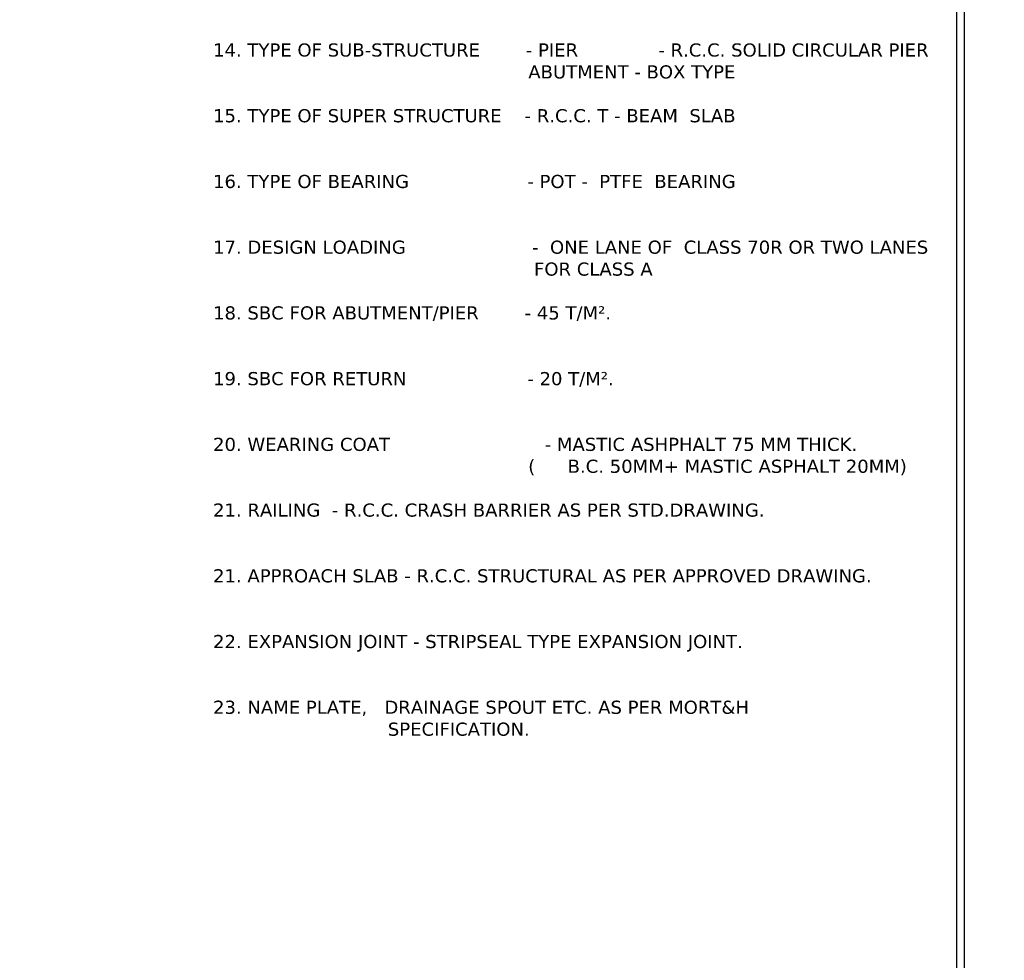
# Model space of a CAD drawing. Header units: millimetres. Extents: x -7746077780 to -3844657605, y -13315294818 to -6656873469.
# Tile 48 of 129: x -3871983276 to -3871956291, y -6657916151 to -6657890387. Entities that reach past the tile are written whole.
import ezdxf

# ---------------------------------------------------------------- set-up
doc = ezdxf.new("R2010")
doc.units = ezdxf.units.MM
doc.header["$MEASUREMENT"] = 0
doc.layers.add('TEX', color=6, linetype='Continuous')
doc.styles.get("Standard").update_dxf_attribs({"font": 'verdana.ttf', "height": 250})

msp = doc.modelspace()

# ---------------------------------------------------------------- linework, layer by layer
at = {"layer": 'TEX', "color": 7, "ltscale": 20}
for points in [[(-3871957393.332241, -6657933697.984943), (-3872149343.332241, -6657933697.984943), (-3872149343.332241, -6657850797.984943), (-3871957393.332241, -6657850797.984943)], [(-3871957603.332241, -6657933517.984943), (-3872148953.332241, -6657933517.984943), (-3872148953.332241, -6657851287.984943), (-3871957603.332241, -6657851287.984943)]]:
    msp.add_lwpolyline(points, close=True, dxfattribs=at)

# ---------------------------------------------------------------- texts
at = {"ltscale": 20, "char_height": 300, "width": 6037.08457566, "attachment_point": 1}
for insert in [(-3872109839.012653, -6657913763.318133), (-3872093799.012653, -6657913653.318133)]:
    msp.add_mtext('\\pi917.33;{\\LFOUNDATION LEVEL \\P\\pi1600.6;R.L. 71.000 M}', dxfattribs=dict(at, insert=insert))
at = {"layer": 'TEX', "insert": (-3871977977.093441, -6657866156.297498), "char_height": 360, "width": 51867.66901822, "attachment_point": 1}
msp.add_mtext('{\\H1.4583x;\\LNOTES\\l :-\\P}\\P01. TYPE OF BRIDGE ^I^I         - HIGH LEVEL BRIDGE\\P\\P\\P02. LENGTH OF BRIDGE ^I         - 280.000 M. ( 14SPAN @ 20.000 M EACH C/C) \\P\\P\\P03. OVERALL WIDTH ^I^I         - 8.400 M.\\P\\P\\P04. CLEAR WIDTH^I^I         - 7.500 M.\\P\\P\\P05. FORMATION LEVEL^I^I         - R.L. 104.785 M.\\P\\P\\P06. HIGHEST FLOOD LEVEL^I         - R.L. 101.210 M.\\P\\P\\P07.LOWEST    BED  LEVEL              - R.L. 96.510 M.\\P\\P\\P08.SOFFIT LEVEL            ^I         - R.L. 102.710 M.\\P\\P \\P09.CATCHMENT AREA^I^I         - 569.000 SQ. KM.\\P\\P\\P10. DESIGN VELOCITY^I^I         - 2.870 M/SEC.\\P\\P\\P11. DESIGN DISCHARGE^I         - 2868.167 CUMEC.              \\P\\P\\P12.TYPE OF FOUNDATION^I         -  PILE FOUNDATION.\\P\\P\\P13.FOUNDATION LEVEL^I         - AS PER SHOWN IN DRAWING.\\P\\P\\P14. TYPE OF SUB-STRUCTURE        - PIER              - R.C.C. SOLID CIRCULAR PIER\\P^I^I^I^I^I^IABUTMENT - BOX TYPE\\P\\P15. TYPE OF SUPER STRUCTURE    - R.C.C. T - BEAM  SLAB \\P\\P\\P16. TYPE OF BEARING^I^I         - POT -  PTFE  BEARING\\P\\P\\P17. DESIGN LOADING{\\C1;^I                   }-  ONE LANE OF  CLASS 70R OR TWO LANES \\P^I^I^I^I^I^I FOR CLASS A{\\C1;\\P                                                                \\P}18. SBC FOR ABUTMENT/PIER        - 45 T/M².  \\P\\P\\P19. SBC FOR RETURN^I^I         - 20 T/M².  \\P\\P\\P20. WEARING COAT                           - MASTIC ASHPHALT 75 MM THICK. \\P\\pi-1080,l9717.8,t9717.8;(^IB.C. 50MM+ MASTIC ASPHALT 20MM)\\P\\pi0,l0,tz;\\P21. RAILING  - R.C.C. CRASH BARRIER AS PER STD.DRAWING.\\P\\P\\P21. APPROACH SLAB - R.C.C. STRUCTURAL AS PER APPROVED DRAWING.\\P\\P\\P22. EXPANSION JOINT - STRIPSEAL TYPE EXPANSION JOINT.\\P\\P\\P23. NAME PLATE,   DRAINAGE SPOUT ETC. AS PER MORT&H \\P^I^I^I   SPECIFICATION.\\P\\P                               ', dxfattribs=at)

doc.saveas('drawing.dxf')
